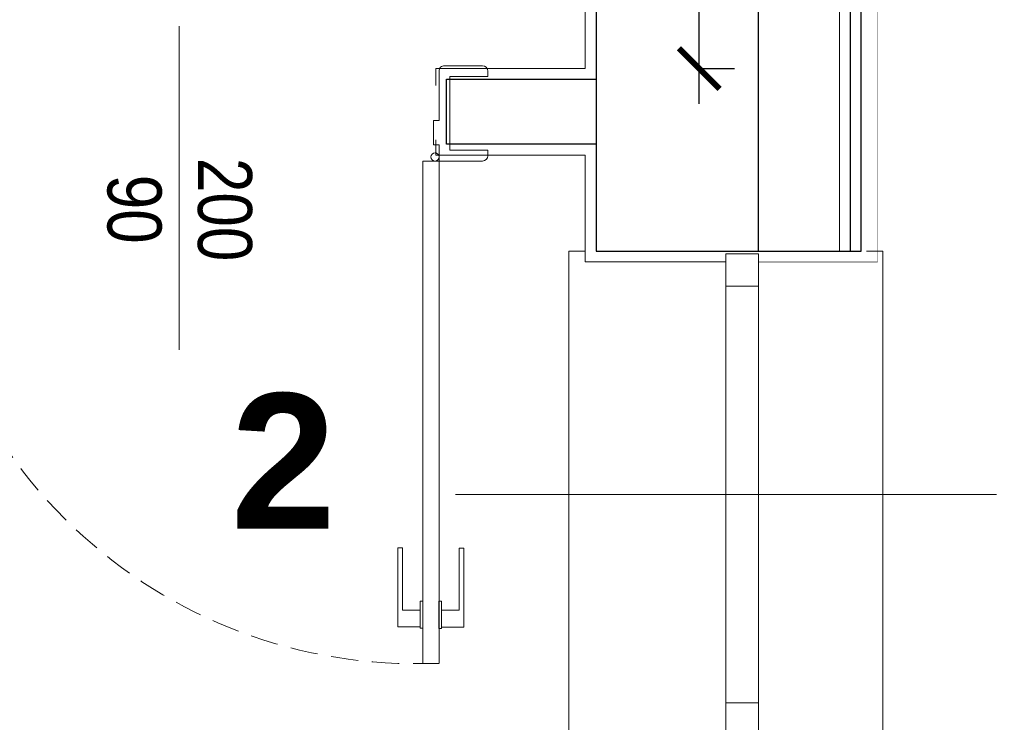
# Model space of a CAD drawing. Header units: millimetres. Extents: x -9038497 to 54128, y -10570064 to 59476.
# Tile 13 of 135: x 31520 to 31702, y 21079 to 21209. Entities that reach past the tile are written whole.
import ezdxf
from ezdxf import colors
from ezdxf.entities.mleader import LeaderData, LeaderLine
from ezdxf.math import Vec2, Vec3

# ---------------------------------------------------------------- set-up
doc = ezdxf.new("R2010")
doc.units = ezdxf.units.MM
doc.header["$LTSCALE"] = 0.8
doc.header["$PDMODE"] = 2
doc.linetypes.add('DASHED2', pattern=[9.525, 6.35, -3.175])
for name, color, linetype, lineweight in [('0 proj_drzwi', 4, 'Continuous', 0), ('0 proj_okna', 4, 'Continuous', 0), ('0 proj_widok widok widok', 7, 'Continuous', 0), ('ocieplenie', 214, 'Continuous', 13), ('SCIANY', 1, 'Continuous', 30), ('tynk', 252, 'Continuous', 5)]:
    doc.layers.add(name, color=color, linetype=linetype, lineweight=lineweight)
doc.layers.add('STOLARKA', color=4, linetype='Continuous')
doc.styles.get("Standard").update_dxf_attribs({"font": 'g12f13.shx', "width": 0.8, "height": 10})
doc.styles.add('WYMIAR-50', font='ARIALN.TTF', dxfattribs={"height": 10})
doc.dimstyles.new('SKALA-50', dxfattribs={"dimscale": 5, "dimtxt": 10, "dimasz": 1.5, "dimexe": 1.3, "dimexo": 1.3, "dimgap": 0.5, "dimtad": 1, "dimdec": 1, "dimrnd": 0.5, "dimdsep": 46, "dimtxsty": 'WYMIAR-50', "dimblk": 'ARCHTICK', "dimcen": 1.5, "dimdle": 1.3, "dimadec": 0, "dimazin": 0, "dimtfac": 1, "dimtdec": 1, "dimtix": 1, "dimtmove": 2, "dimatfit": 3, "dimfxl": 2, "dimfxlon": 1, "dimtolj": 1, "dimarcsym": 0})

# ---------------------------------------------------------------- blocks, each defined once
blk = doc.blocks.new('G$C772A7A8F')
at = {"layer": 'STOLARKA', "color": 5, "lineweight": 0}
blk.add_line((100, 45), (0, 45), dxfattribs=at)
for points in [[(24, 0), (21, 0), (21, 90), (24, 90)], [(76, 0), (79, 0), (79, 90), (76, 90)]]:
    blk.add_lwpolyline(points, dxfattribs=at)
for points in [[(56, 89.5), (56, 83.5), (50, 83.5), (50, 89.5)], [(56, 83.5), (56, 6.5), (50, 6.5), (50, 83.5)], [(56, 0.5), (56, 6.5), (50, 6.5), (50, 0.5)]]:
    blk.add_lwpolyline(points, close=True, dxfattribs=at)
blk = doc.blocks.new('klamm')
at = {"layer": '0 proj_okna', "lineweight": 0}
for p, q in [((-4009.82, 29787.38), (-4005.72, 29787.38)), ((-4009.82, 29787.38), (-4009.82, 29772.78)), ((-4005.72, 29787.61), (-4005.22, 29787.61)), ((-4005.72, 29787.61), (-4005.72, 29782.61)), ((-4005.22, 29787.61), (-4005.22, 29782.61)), ((-4008.97, 29784.26), (-4008.97, 29772.78)), ((-4008.97, 29784.26), (-4005.72, 29784.26)), ((-4005.72, 29782.61), (-4005.22, 29782.61)), ((-4009.82, 29772.78), (-4008.97, 29772.78))]:
    blk.add_line(p, q, dxfattribs=at)
blk = doc.blocks.new('_ArchTick')
at = {"color": 0, "linetype": 'ByBlock', "const_width": 0.15}
blk.add_lwpolyline([(-0.5, -0.5), (0.5, 0.5)], dxfattribs=at)
blk = doc.blocks.new('*D2497')
at = {"layer": '0 proj_widok widok widok', "color": 0, "lineweight": -2, "transparency": 16777216}
for p, q in [((31645.32, 21193.54), (31645.32, 21264.54)), ((31645.32, 21258.04), (31651.82, 21258.04)), ((31645.32, 21200.04), (31651.82, 21200.04))]:
    blk.add_line(p, q, dxfattribs=at)
at = {"layer": 'Defpoints', "color": 0, "lineweight": 0, "transparency": 16777216}
for p in [(31642.85, 21258.04), (31645.32, 21258.04), (31642.85, 21200.04)]:
    blk.add_point(p, dxfattribs=at)
at = {"layer": '0 proj_widok widok widok', "color": 0, "lineweight": -2, "transparency": 16777216, "xscale": 7.5, "yscale": 7.5, "zscale": 7.5}
for p, rotation in [((31645.32, 21258.04), 90), ((31645.32, 21200.04), 270)]:
    blk.add_blockref('_ArchTick', p, dxfattribs=dict(at, rotation=rotation))
at = {"layer": '0 proj_widok widok widok', "color": 0, "lineweight": 0, "transparency": 16777216, "insert": (31637.72, 21229.04), "char_height": 10, "attachment_point": 5, "rotation": 90, "style": 'WYMIAR-50'}
blk.add_mtext('\\A1;58', dxfattribs=at)

msp = doc.modelspace()

# ---------------------------------------------------------------- linework, layer by layer
at = {"lineweight": 0, "ltscale": 40}
msp.add_lwpolyline([(31626.25, 21198.06), (31598.64, 21198.06), (31598.64, 21186.89)], dxfattribs=at)
at = {"layer": '0 proj_drzwi', "lineweight": 0}
msp.add_line((31549.24, 21207.89), (31549.24, 21148.07), dxfattribs=at)
at = {"layer": '0 proj_drzwi'}
for p, q in [((31597.24, 21190.45), (31596.24, 21190.45)), ((31596.24, 21190.45), (31596.24, 21185.95)), ((31597.24, 21185.95), (31596.24, 21185.95)), ((31597.24, 21182.95), (31597.24, 21185.95)), ((31597.24, 21182.95), (31594.22, 21182.95)), ((31594.22, 21182.95), (31594.24, 21090.09)), ((31597.24, 21182.95), (31597.24, 21090.1)), ((31597.22, 21090.08), (31594.22, 21090.08))]:
    msp.add_line(p, q, dxfattribs=at)
msp.add_circle((31596.49, 21183.71), 0.756, dxfattribs=at)
at = {"layer": '0 proj_drzwi', "linetype": 'DASHED2', "lineweight": 0}
msp.add_arc((31592.77, 21181.62), 91.54, 179.1694, 270.9198, dxfattribs=at)
at = {"layer": '0 proj_okna', "lineweight": 0}
for p, q in [((31598.24, 21200.58), (31605.25, 21200.58)), ((31597.24, 21190.45), (31597.24, 21199.58)), ((31599.24, 21184.95), (31599.24, 21198.58)), ((31599.24, 21198.58), (31606.25, 21198.58)), ((31606.25, 21199.58), (31606.25, 21198.58)), ((31606.24, 21184.95), (31599.24, 21184.95)), ((31606.24, 21184.95), (31606.24, 21183.95)), ((31597.24, 21182.95), (31605.24, 21182.95))]:
    msp.add_line(p, q, dxfattribs=at)
for centre, radius, start, end in [((31598.24, 21199.58), 0.996, 90, 180.018), ((31605.25, 21199.58), 0.996, 0, 90), ((31605.24, 21183.95), 1, 270, 0)]:
    msp.add_arc(centre, radius, start, end, dxfattribs=at)
at = {"layer": 'ocieplenie', "lineweight": 0, "ltscale": 40}
for points, const_width in [([(31656.25, 21164.31), (31678.25, 21164.31), (31678.25, 21551.38), (31656.25, 21551.38)], 0.1), ([(31656.25, 21166.31), (31671.25, 21166.31), (31671.25, 21549.38), (31656.25, 21549.38)], 0.2)]:
    msp.add_lwpolyline(points, dxfattribs=dict(at, const_width=const_width))
at = {"layer": 'ocieplenie', "lineweight": -3, "ltscale": 40}
for points in [[(31656.25, 21166.31), (31675.25, 21166.31), (31675.25, 21549.38), (31656.25, 21549.38)], [(31656.32, 21166.31), (31673.25, 21166.31), (31673.25, 21549.38), (31656.25, 21549.38)]]:
    msp.add_lwpolyline(points, dxfattribs=at)
at = {"layer": 'SCIANY', "ltscale": 40}
for p, q in [((31626.25, 21216.06), (31626.25, 21186.06)), ((31656.25, 21186.06), (31656.25, 21216.06)), ((31598.64, 21186.06), (31598.64, 21198.06)), ((31598.64, 21198.06), (31626.25, 21198.06)), ((31626.25, 21186.06), (31598.64, 21186.06)), ((31626.25, 21186.06), (31626.25, 21166.31)), ((31656.25, 21166.31), (31656.25, 21186.06)), ((31626.25, 21166.31), (31656.25, 21166.31))]:
    msp.add_line(p, q, dxfattribs=at)
at = {"layer": 'tynk', "lineweight": 0, "ltscale": 40}
for points in [[(31596.64, 21196.89), (31596.64, 21200.06), (31624.25, 21200.06), (31624.25, 21316.19), (31586.64, 21316.19), (31586.64, 21318.19)], [(31650.25, 21164.31), (31624.25, 21164.31), (31624.25, 21184.06), (31596.64, 21184.06), (31596.64, 21186.89)]]:
    msp.add_lwpolyline(points, dxfattribs=at)

# ---------------------------------------------------------------- block references
at = {"lineweight": 0, "ltscale": 40}
msp.add_blockref('G$C772A7A8F', (31600.25, 21076.31), dxfattribs=at)
at = {"layer": '0 proj_okna', "lineweight": 0, "xscale": -1, "rotation": 180}
msp.add_blockref('klamm', (35599.47, 50884.23), dxfattribs=at)
at = {"layer": '0 proj_okna', "lineweight": 0, "rotation": 180}
msp.add_blockref('klamm', (27592, 50884.21), dxfattribs=at)

# ---------------------------------------------------------------- texts
at = {"layer": '0 proj_okna', "lineweight": 0, "style": 'WYMIAR-50'}
for s, p in [('200', (31552.68, 21183.54)), ('90', (31535.97, 21180.43))]:
    msp.add_text(s, height=10, rotation=270, dxfattribs=at).set_placement(p)
at = {"layer": '0 proj_widok widok widok', "lineweight": 0, "insert": (31558.76, 21140), "char_height": 25, "attachment_point": 1, "style": 'WYMIAR-50'}
msp.add_mtext_dynamic_manual_height_columns('{\\fArial Unicode MS|b1|i0|c238|p34;2}', width=52.3465, gutter_width=50, heights=[0], dxfattribs=at)

# ---------------------------------------------------------------- dimensions: what is measured, and where the dimension line sits
at = {"layer": '0 proj_widok widok widok', "lineweight": 0}
dim = msp.add_linear_dim(base=(31645.32, 21258.04), p1=(31642.85, 21200.04), p2=(31642.85, 21258.04), angle=90, dimstyle='SKALA-50', dxfattribs=at)
dim.commit()
dim.dimension.update_dxf_attribs({"geometry": '*D2497', "text_midpoint": (31637.72, 21229.04)})

# ---------------------------------------------------------------- leaders
ml = msp.add_multileader_mtext('Standard', dxfattribs=at)
ml.set_content('', color=256)
ml.set_leader_properties()
ml.build(insert=Vec2(0, 0))
ml.multileader.update_dxf_attribs({"text_right_attachment_type": 6, "dogleg_length": 0.36})
ctx = ml.context
ctx.base_point, ctx.plane_origin = Vec3(31809.2, 20941.77), Vec3(31230.54, 21194.99)
ctx.right_attachment = 6
notes = []
notes.append((ctx, [(0, (1, 1, 0), (31808.84, 20941.77), (1, 0), 0.36, [(0, [(31230.54, 21194.99)], 0, [])])]))
ctx.mtext.insert, ctx.mtext.flow_direction = Vec3(31811.2, 20943.77), 5
for ctx, leaders in notes:
    for number, flags, end, landing, length, lines in leaders:
        leader = LeaderData()
        leader.index, (leader.has_last_leader_line, leader.has_dogleg_vector, leader.attachment_direction) = number, flags
        leader.last_leader_point, leader.dogleg_vector, leader.dogleg_length = Vec3(end), Vec3(landing), length
        for number, points, colour, breaks in lines:
            line = LeaderLine()
            line.index, line.vertices, line.color, line.breaks = number, Vec3.list(points), colors.encode_raw_color(colour), breaks
            leader.lines.append(line)
        ctx.leaders.append(leader)

doc.saveas('drawing.dxf')
